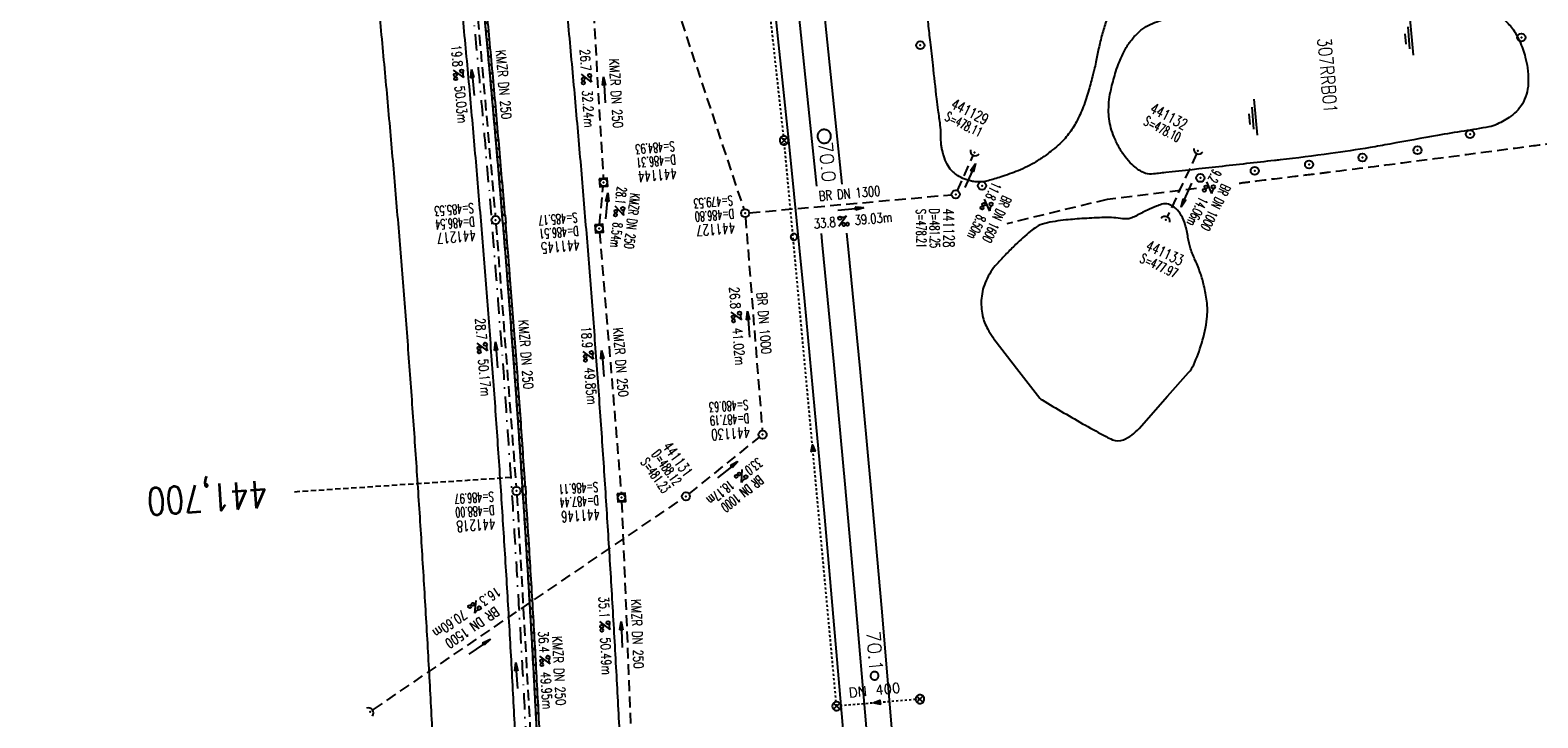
# Model space of a CAD drawing. Extents: x 459406 to 461721, y 413308 to 423218.
# Tile 177 of 256: x 461173 to 461451, y 419777 to 419904. Entities that reach past the tile are written whole.
import ezdxf
from ezdxf.enums import TextEntityAlignment as Align

# ---------------------------------------------------------------- set-up
doc = ezdxf.new("R2010")
doc.units = 0
doc.header["$LTSCALE"] = 2
doc.header["$MEASUREMENT"] = 0
for name, pattern in [('AUSGEZOGEN', [0]), ('GESTRICH-X2', [1.5, 1, -0.5]), ('GESTRICHELT', [0.75, 0.5, -0.25]), ('LT00', [0]), ('LT02', [0.4, 0.2, -0.2]), ('STRICHPT-X3', [3, 1.5, -0.75, 0, -0.75])]:
    doc.linetypes.add(name, pattern=pattern)
doc.layers.get('0').update_dxf_attribs({"linetype": 'AUSGEZOGEN'})
for name, color, linetype in [('ACHSE', 1, 'STRICHPT-X3'), ('FBR', 8, 'CONTINUOUS'), ('HEKTOM', 1, 'GESTRICHELT'), ('KANAL', 7, 'GESTRICH-X2'), ('LAGEPLAN', 15, 'AUSGEZOGEN'), ('NBS-TRASSE', 7, 'CONTINUOUS'), ('PFEIL', 7, 'CONTINUOUS'), ('RINNE', 200, 'CONTINUOUS'), ('RRB', 4, 'AUSGEZOGEN'), ('RRHB', 4, 'AUSGEZOGEN'), ('SCHACHTNR', 6, 'CONTINUOUS'), ('SCHSYMBOL', 7, 'AUSGEZOGEN'), ('TEXTO', 4, 'CONTINUOUS'), ('TEXTU', 4, 'CONTINUOUS'), ('WEG', 8, 'GESTRICH-X2')]:
    doc.layers.add(name, color=color, linetype=linetype)
doc.styles.add('ROMANS', font='romans.shx', dxfattribs={"width": 0.8})
doc.styles.get("Standard").update_dxf_attribs({"font": 'TXT.SHX'})

# ---------------------------------------------------------------- blocks, each defined once
blk = doc.blocks.new('GST')
at = {"color": 0}
blk.add_circle((0, 0), 0.75, dxfattribs=at)
blk.add_point((0, 0), dxfattribs=at)
blk = doc.blocks.new('10')
blk.add_blockref('GST', (0, 0))
blk = doc.blocks.new('PROM')
blk.add_line((1.57, 1.82), (0.02, 0.02))
for centre, radius in [((0.32, 1.51), 0.317), ((0.94, 0.29), 0.283), ((1.64, 0.29), 0.283)]:
    blk.add_circle(centre, radius)
blk.add_arc((0.99, 2.68), 1.03, 239.1414, 303.3549)
blk = doc.blocks.new('PFEIL2')
at = {"color": 0}
for p, q in [((0.88, 0), (-2.4, -0.01)), ((0.88, -0.27), (0.88, 0.28)), ((0.88, 0.28), (2.43, 0.01)), ((0.91, 0.27), (0.88, 0.26)), ((0.97, 0.26), (0.88, 0.25)), ((1.02, 0.25), (0.88, 0.23)), ((1.07, 0.24), (0.88, 0.21)), ((1.13, 0.23), (0.88, 0.19)), ((1.18, 0.22), (0.88, 0.17)), ((1.24, 0.21), (0.88, 0.15)), ((1.29, 0.21), (0.88, 0.14)), ((1.34, 0.2), (0.88, 0.12)), ((1.4, 0.19), (0.88, 0.1)), ((1.45, 0.18), (0.88, 0.08)), ((1.51, 0.17), (0.88, 0.06)), ((1.56, 0.16), (0.88, 0.04)), ((1.61, 0.15), (0.88, 0.02)), ((1.67, 0.14), (0.88, 0.01)), ((1.72, 0.13), (0.88, -0.01)), ((1.78, 0.12), (0.88, -0.03)), ((1.83, 0.11), (0.88, -0.05)), ((1.88, 0.1), (0.88, -0.07)), ((1.94, 0.09), (0.88, -0.09)), ((2.05, 0.08), (0.88, -0.12)), ((1.99, 0.08), (0.88, -0.11)), ((2.1, 0.07), (0.88, -0.14)), ((2.15, 0.06), (0.88, -0.16)), ((2.21, 0.05), (0.88, -0.18)), ((2.26, 0.04), (0.88, -0.2)), ((2.32, 0.03), (0.88, -0.22)), ((2.37, 0.02), (0.88, -0.23)), ((2.42, 0.01), (0.88, -0.25)), ((2.43, 0.01), (0.88, -0.27))]:
    blk.add_line(p, q, dxfattribs=at)
blk = doc.blocks.new('20')
blk.add_lwpolyline([(-0.75, -0.75), (0.75, -0.75), (0.75, 0.75), (-0.75, 0.75)], close=True)
blk.add_circle((0, 0), 0.676)
blk.add_point((0, 0))
blk = doc.blocks.new('40')
at = {"color": 0}
blk.add_arc((0.02, 0.31), 0.91, 192.5363, 347.4637, dxfattribs=at)
blk.add_point((0, 0), dxfattribs=at)
blk = doc.blocks.new('42')
at = {"color": 0}
blk.add_arc((-0.02, -0.31), 0.91, 12.5363, 167.4637, dxfattribs=at)
blk.add_point((0, 0), dxfattribs=at)
blk = doc.blocks.new('SYMB1626')
at = {"linetype": 'LT00'}
for p, q in [((-2.8, -2.8), (2.8, 2.8)), ((2.8, -2.8), (-2.8, 2.8))]:
    blk.add_line(p, q, dxfattribs=at)
blk.add_lwpolyline([(3.9, 0), (3.8, 1.1), (3.3, 2.1), (2.6, 3), (1.6, 3.6), (0.6, 3.9), (-0.6, 3.9), (-1.6, 3.6), (-2.6, 3), (-3.3, 2.1), (-3.8, 1.1), (-3.9, 0), (-3.8, -1.1), (-3.3, -2.1), (-2.6, -3), (-1.6, -3.6), (-0.6, -3.9), (0.6, -3.9), (1.6, -3.6), (2.6, -3), (3.3, -2.1), (3.8, -1.1), (3.9, 0)], dxfattribs=at)
blk = doc.blocks.new('SYMB1061')
at = {"linetype": 'LT00'}
blk.add_line((4.9, 0), (-4.9, 0), dxfattribs=at)
for points in [[(-4.9, 0), (0, 15.7), (4.9, 0)], [(-0.1, 15.6), (-4.8, 0), (-4.7, 0), (-0.1, 15.4), (0, 15.5), (-4.6, 0), (-4.4, 0), (0, 15.2), (-4.3, 0.2), (-4.2, 0.2), (0.1, 15), (4.8, 0), (-4.4, 0.1), (-4, 0.2), (0.1, 14.7), (4.5, 0.1), (-3.9, 0.3), (0.1, 14.3), (4.3, 0.3), (-3.6, 0.4), (0.1, 13.9), (4.1, 0.3), (-3.4, 0.5), (0, 13.4), (3.9, 0.5), (-3.2, 0.6), (0.1, 12.9), (3.7, 0.7), (-3, 0.8), (0.1, 12.3), (3.5, 0.8), (-2.7, 0.9), (0.1, 11.8), (3.2, 1), (-2.6, 1.1), (0.1, 11.3), (2.9, 1.2), (-2.2, 1.2), (0.1, 10.8), (2.7, 1.3), (-2, 1.3), (0, 10.2), (2.5, 1.5), (-1.7, 1.5), (-0.1, 9.5), (2.3, 1.6), (-1.5, 1.6), (0, 8.9), (2.1, 1.8), (-1.3, 1.8), (0, 8.3), (1.9, 2), (-1.1, 2), (0, 7.7), (1.6, 2.1), (-1, 2.1), (0, 6.8), (1.4, 2.4), (-0.7, 2.4), (-0.1, 6.3), (1.2, 2.6), (-0.5, 2.6), (0, 5.5), (0.9, 2.8), (-0.4, 2.8), (0, 5), (0.6, 2.9), (-0.2, 3), (0.1, 4.2), (0.5, 3.1), (0, 3.2), (0.1, 3.7), (0.3, 3.4)]]:
    blk.add_lwpolyline(points, dxfattribs=at)
blk = doc.blocks.new('SYMB0002')
at = {"linetype": 'LT00'}
blk.add_lwpolyline([(19.7, 0), (19.5, 2.5), (19.1, 4.9), (18.3, 7.2), (17.3, 9.5), (15.9, 11.6), (14.3, 13.5), (12.5, 15.2), (10.5, 16.6), (8.4, 17.8), (6.1, 18.7), (3.7, 19.3), (1.2, 19.6), (-1.2, 19.6), (-3.7, 19.3), (-6.1, 18.7), (-8.4, 17.8), (-10.5, 16.6), (-12.5, 15.2), (-14.3, 13.5), (-15.9, 11.6), (-17.3, 9.5), (-18.3, 7.2), (-19.1, 4.9), (-19.5, 2.5), (-19.7, 0), (-19.5, -2.5), (-19.1, -4.9), (-18.3, -7.2), (-17.3, -9.5), (-15.9, -11.6), (-14.3, -13.5), (-12.5, -15.2), (-10.5, -16.6), (-8.4, -17.8), (-6.1, -18.7), (-3.7, -19.3), (-1.2, -19.6), (1.2, -19.6), (3.7, -19.3), (6.1, -18.7), (8.4, -17.8), (10.5, -16.6), (12.5, -15.2), (14.3, -13.5), (15.9, -11.6), (17.3, -9.5), (18.3, -7.2), (19.1, -4.9), (19.5, -2.5), (19.7, 0)], dxfattribs=at)
blk = doc.blocks.new('A$C0E217BD6')
at = {"layer": 'RINNE'}
for p, q in [((461251.22, 419960.67), (461251.79, 419960.11)), ((461251.4, 419959.09), (461251.97, 419958.53)), ((461251.58, 419957.5), (461252.14, 419956.94)), ((461251.76, 419955.92), (461252.32, 419955.36)), ((461251.93, 419954.34), (461252.5, 419953.78)), ((461252.11, 419952.76), (461252.67, 419952.2)), ((461252.28, 419951.18), (461252.85, 419950.62)), ((461252.46, 419949.6), (461253.02, 419949.04)), ((461252.63, 419948.02), (461253.2, 419947.46)), ((461252.8, 419946.44), (461253.37, 419945.89)), ((461252.98, 419944.87), (461253.54, 419944.31)), ((461253.15, 419943.29), (461253.71, 419942.73)), ((461253.32, 419941.72), (461253.88, 419941.16)), ((461253.48, 419940.14), (461254.05, 419939.59)), ((461253.65, 419938.57), (461254.21, 419938.01)), ((461253.82, 419937), (461254.38, 419936.44)), ((461253.98, 419935.43), (461254.55, 419934.87)), ((461254.15, 419933.86), (461254.71, 419933.3)), ((461254.31, 419932.29), (461254.87, 419931.74)), ((461254.48, 419930.72), (461255.04, 419930.17)), ((461254.64, 419929.15), (461255.2, 419928.6)), ((461254.8, 419927.59), (461255.36, 419927.03)), ((461254.96, 419926.02), (461255.52, 419925.47)), ((461255.12, 419924.46), (461255.68, 419923.91)), ((461255.28, 419922.9), (461255.84, 419922.34)), ((461255.43, 419921.33), (461255.99, 419920.78)), ((461255.75, 419918.21), (461256.3, 419917.66)), ((461255.9, 419916.65), (461256.46, 419916.1)), ((461256.05, 419915.09), (461256.61, 419914.54)), ((461256.21, 419913.53), (461256.76, 419912.98)), ((461256.36, 419911.98), (461256.92, 419911.43)), ((461256.51, 419910.42), (461257.07, 419909.87)), ((461256.66, 419908.87), (461257.22, 419908.32)), ((461256.81, 419907.31), (461257.36, 419906.76)), ((461256.96, 419905.76), (461257.51, 419905.21)), ((461257.1, 419904.21), (461257.66, 419903.66)), ((461257.25, 419902.65), (461257.81, 419902.11)), ((461257.4, 419901.1), (461257.95, 419900.56)), ((461257.54, 419899.55), (461258.09, 419899.01)), ((461257.69, 419898), (461258.24, 419897.46)), ((461257.83, 419896.46), (461258.38, 419895.91)), ((461257.97, 419894.91), (461258.52, 419894.36)), ((461258.11, 419893.36), (461258.66, 419892.82)), ((461258.25, 419891.82), (461258.8, 419891.27)), ((461258.39, 419890.27), (461258.94, 419889.73)), ((461258.53, 419888.73), (461259.08, 419888.18)), ((461258.67, 419887.19), (461259.22, 419886.64)), ((461258.8, 419885.64), (461259.35, 419885.1)), ((461258.94, 419884.1), (461259.49, 419883.56)), ((461259.07, 419882.56), (461259.62, 419882.02)), ((461259.21, 419881.02), (461259.76, 419880.48)), ((461259.34, 419879.48), (461259.89, 419878.94)), ((461259.47, 419877.95), (461260.02, 419877.4)), ((461259.6, 419876.41), (461260.15, 419875.87)), ((461259.74, 419874.87), (461260.28, 419874.33)), ((461259.86, 419873.34), (461260.41, 419872.8)), ((461259.99, 419871.8), (461260.54, 419871.26)), ((461260.12, 419870.27), (461260.47, 419869.93)), ((461260.37, 419867.21), (461260.92, 419866.67)), ((461260.56, 419868.43), (461260.79, 419868.2)), ((461260.5, 419865.68), (461261.05, 419865.14)), ((461260.62, 419864.15), (461261.17, 419863.61)), ((461260.75, 419862.62), (461261.29, 419862.08)), ((461260.87, 419861.09), (461261.42, 419860.55)), ((461260.99, 419859.56), (461261.54, 419859.02)), ((461261.11, 419858.04), (461261.66, 419857.5)), ((461261.23, 419856.51), (461261.78, 419855.97)), ((461261.35, 419854.98), (461261.9, 419854.45)), ((461261.47, 419853.46), (461262.01, 419852.92)), ((461261.59, 419851.94), (461262.13, 419851.4)), ((461261.71, 419850.42), (461262.25, 419849.88)), ((461261.82, 419848.89), (461262.36, 419848.36)), ((461261.94, 419847.37), (461262.48, 419846.84)), ((461262.05, 419845.85), (461262.59, 419845.32)), ((461262.16, 419844.33), (461262.71, 419843.8)), ((461262.28, 419842.82), (461262.82, 419842.28)), ((461262.39, 419841.3), (461262.93, 419840.76)), ((461262.5, 419839.78), (461263.04, 419839.25)), ((461262.61, 419838.27), (461263.15, 419837.73)), ((461262.72, 419836.75), (461263.26, 419836.22)), ((461262.83, 419835.24), (461263.37, 419834.7)), ((461262.94, 419833.72), (461263.47, 419833.19)), ((461263.04, 419832.21), (461263.58, 419831.68)), ((461263.15, 419830.7), (461263.69, 419830.17)), ((461263.25, 419829.19), (461263.79, 419828.66)), ((461263.36, 419827.68), (461263.9, 419827.15)), ((461263.46, 419826.17), (461264, 419825.64)), ((461263.56, 419824.66), (461264.1, 419824.13)), ((461263.67, 419823.15), (461264.2, 419822.62)), ((461263.77, 419821.65), (461264.3, 419821.12))]:
    blk.add_line(p, q, dxfattribs=at)
blk = doc.blocks.new('WASSER2')
at = {"layer": 'TEXTU'}
for p, q in [((-3.34, 0.01), (3.36, 0.01)), ((-1.9, -0.54), (2.16, -0.54)), ((-0.7, -1.16), (1.24, -1.16))]:
    blk.add_line(p, q, dxfattribs=at)

msp = doc.modelspace()

# ---------------------------------------------------------------- linework, layer by layer
at = {"layer": 'ACHSE', "flags": 128}
msp.add_lwpolyline([(461161.88, 420437.76, -0.000001), (461165.78, 420419.42, -0.000002), (461167.09, 420413.31), (461177.49, 420364.41), (461187.91, 420315.5), (461193.11, 420291.05), (461198.32, 420266.6, 0.000013), (461200.55, 420256.1, -0.000008), (461202.78, 420245.61, -0.000126), (461202.84, 420245.34, -0.000011), (461203.52, 420242.15, -0.001203), (461205.52, 420232.59, -0.000771), (461208.59, 420217.67, -0.001324), (461210.77, 420206.86, -0.001044), (461213.46, 420193.14, -0.001041), (461215.82, 420180.84, -0.001046), (461218.13, 420168.58, -0.001043), (461220.38, 420156.31, -0.00104), (461222.59, 420143.98, -0.00104), (461224.74, 420131.65, -0.001043), (461226.84, 420119.35, -0.001046), (461228.88, 420107.04, -0.001042), (461230.89, 420094.68, -0.001044), (461232.83, 420082.32, -0.001045), (461234.73, 420069.98, -0.001048), (461236.57, 420057.6, -0.00105), (461238.36, 420045.24, -0.001042), (461240.1, 420032.88, -0.00104), (461241.79, 420020.48, -0.001038), (461243.43, 420008.07, -0.00104), (461245.01, 419995.69, -0.001048), (461246.55, 419983.28, -0.001048), (461248.03, 419970.87, -0.001045), (461249.46, 419958.47, -0.001042), (461250.84, 419946.03, -0.00104), (461252.16, 419933.58, -0.001043), (461253.44, 419921.16, -0.001047), (461254.66, 419908.73, -0.001046), (461255.83, 419896.28, -0.001044), (461256.95, 419883.83, -0.001044), (461258.01, 419871.37, -0.001042), (461259.03, 419858.92, -0.001041), (461259.99, 419846.45, -0.001045), (461260.9, 419833.96, -0.00105), (461261.76, 419821.51, -0.001044), (461262.56, 419809.09, -0.001035), (461263.31, 419796.56, -0.001039), (461264.02, 419784.01, -0.001052), (461264.67, 419771.6, -0.001051), (461265.26, 419759.2, -0.001036), (461265.81, 419746.63, -0.001035), (461266.31, 419734.06, -0.001048), (461266.74, 419721.64, -0.001053), (461267.13, 419709.21, -0.001043), (461267.47, 419696.65, -0.001038), (461267.78, 419683.02, -0.001246), (461267.99, 419671.66, -0.000845), (461268.2, 419656.35, -0.001335), (461268.29, 419646.66, -0.000076), (461268.34, 419639.67, -0.000344), (461268.35, 419638.12, -0.000008), (461268.39, 419629.89, 0.000017), (461268.44, 419621.66, 0.000001), (461268.5, 419609.16, -0.000009), (461268.57, 419596.66, -0.000011), (461268.64, 419584.16, 0.000013), (461268.7, 419571.66, 0.000007), (461268.77, 419559.16, -0.00001), (461268.84, 419546.66), (461269.1, 419496.66), (461269.37, 419446.66), (461269.63, 419396.66), (461269.9, 419346.67), (461270.16, 419296.67), (461270.43, 419246.67), (461270.69, 419196.67), (461270.96, 419146.67), (461271.22, 419096.67), (461271.49, 419046.67), (461271.75, 418996.67, -0.00001), (461271.82, 418984.17, 0.000007), (461271.88, 418971.67, 0.000013), (461271.95, 418959.17, -0.00001), (461272.02, 418946.67, -0.00001), (461272.08, 418934.17, 0.00001), (461272.15, 418921.67, 0.00001), (461272.21, 418909.17, -0.00001), (461272.28, 418896.67, -0.00001), (461272.35, 418884.17, 0.00001), (461272.41, 418871.67, 0.00001), (461272.48, 418859.17, -0.000008), (461272.55, 418846.67, -0.000012), (461272.61, 418834.17, 0.000001), (461272.68, 418821.67, 0.000028), (461272.72, 418813.34, -0.000014), (461272.77, 418805, -0.000517), (461272.77, 418803.54, -0.00011), (461272.79, 418796.67, -0.00198), (461272.78, 418786.97, -0.001256), (461272.67, 418771.67, -0.001874), (461272.51, 418760.32, -0.00156), (461272.22, 418746.68, -0.001561), (461271.89, 418734.16, -0.001568), (461271.47, 418721.69, -0.001564), (461270.98, 418709.23, -0.001556), (461270.41, 418696.71, -0.001558), (461269.76, 418684.2, -0.001564), (461269.03, 418671.75, -0.001572), (461268.22, 418659.29, -0.001568), (461267.34, 418646.81, -0.001561), (461266.38, 418634.35, -0.001559), (461265.34, 418621.89, -0.001562), (461264.22, 418609.41, -0.001569), (461263.02, 418597, -0.001568), (461261.75, 418584.58, -0.001563), (461260.4, 418572.14, -0.001556), (461258.97, 418559.71, -0.001558), (461257.46, 418547.31, -0.001565), (461255.88, 418534.9, -0.001566), (461254.22, 418522.52, -0.001565), (461252.48, 418510.16, -0.001561), (461250.66, 418497.77, -0.001562), (461248.77, 418485.4, -0.001565), (461246.8, 418473.07, -0.001567), (461244.75, 418460.75, -0.001565), (461242.63, 418448.42, -0.001562), (461240.43, 418436.12, -0.001561), (461238.15, 418423.83, -0.001563), (461235.79, 418411.54, -0.001567), (461233.36, 418399.29, -0.001565), (461230.85, 418387.07, -0.00156), (461228.26, 418374.82, -0.001559), (461225.6, 418362.59, -0.001563), (461222.86, 418350.41, -0.001567), (461220.05, 418338.24, -0.001564), (461217.16, 418326.07, -0.001562), (461214.19, 418313.92, -0.001563), (461211.15, 418301.8, -0.001563), (461207.62, 418288.1, -0.002038), (461204.84, 418277.61, -0.001089), (461200.88, 418263.05, -0.001658), (461198.22, 418253.5, -0.000013), (461197.53, 418251.04, -0.000228), (461197.49, 418250.9, -0.000007), (461194.46, 418240.17, 0.000006), (461191.43, 418229.44), (461184.63, 418205.39), (461177.83, 418181.33, 0.000005), (461174.44, 418169.3, -0.000005), (461171.04, 418157.27, -0.000019), (461167.64, 418145.24, 0.000019), (461164.24, 418133.21), (461157.44, 418109.15), (461150.65, 418085.09, 0.000005), (461147.25, 418073.06, -0.000001), (461143.85, 418061.03, -0.000002), (461140.45, 418049.01, -0.000002), (461137.05, 418036.98, -0.000015), (461133.65, 418024.95, 0.000019), (461130.25, 418012.92), (461123.46, 417988.86), (461116.66, 417964.8, 0.000001), (461115.31, 417960.01, 0.000001), (461112.35, 417949.55, 0.000375), (461111.88, 417947.88, 0.000088), (461109.88, 417940.74, 0.001331), (461107.28, 417931.38, 0.000846), (461103.25, 417916.63, 0.001238), (461100.29, 417905.61, 0.001041), (461096.83, 417892.47, 0.001036), (461093.69, 417880.37, 0.001036), (461090.61, 417868.26, 0.001038), (461087.57, 417856.12, 0.00104), (461084.59, 417844, 0.001041), (461081.65, 417831.86, 0.001037), (461078.77, 417819.68, 0.001037), (461075.93, 417807.51, 0.001036), (461073.15, 417795.32, 0.001043), (461070.41, 417783.09, 0.001049), (461067.73, 417770.91, 0.00104), (461065.11, 417758.74, 0.001034), (461062.53, 417746.46, 0.00103), (461059.99, 417734.18, 0.001036), (461057.52, 417721.97, 0.001044), (461055.1, 417709.74, 0.001039), (461052.71, 417697.44, 0.00104), (461050.38, 417685.14, 0.001043), (461048.11, 417672.86, 0.001039), (461045.89, 417660.59, 0.001034), (461043.72, 417648.25, 0.001037), (461041.59, 417635.89, 0.001045), (461039.53, 417623.61, 0.001043), (461037.52, 417611.32, 0.001035), (461035.54, 417598.93, 0.001032), (461033.62, 417586.54, 0.001037), (461031.76, 417574.21, 0.001044), (461029.95, 417561.86, 0.001041), (461028.19, 417549.47, 0.001039), (461026.47, 417537.08, 0.00104), (461024.82, 417524.7, 0.001038), (461023.21, 417512.31, 0.001036), (461021.65, 417499.9, 0.001039), (461020.15, 417487.47, 0.001043), (461018.7, 417475.08, 0.001041), (461017.3, 417462.68, 0.001038), (461015.95, 417450.23, 0.001035), (461014.65, 417437.76, 0.00104), (461013.4, 417425.36, 0.001038), (461012.21, 417412.95, 0.001032), (461011.07, 417400.47, 0.001036), (461009.97, 417388, 0.001039), (461008.93, 417375.56, 0.001048), (461007.95, 417363.09, 0.001048), (461007.01, 417350.63, 0.001037), (461005.98, 417336.12, 0.001443), (461005.3, 417325.69, 0.000621), (461004.39, 417310.95, 0.000896), (461003.79, 417300.74, 0.000001), (461003.78, 417300.53, 0.000151), (461003.78, 417300.53, 0.000033), (461003.08, 417288.15, -0.000002), (461002.39, 417275.78), (461000.98, 417250.82), (460999.58, 417225.86), (460996.77, 417175.93), (460993.97, 417126.01, 0), (460992.56, 417101.05, 0), (460991.16, 417076.09), (460988.35, 417026.17, 0.000005), (460987.42, 417009.53, 0.000002), (460985.55, 416976.25)], format="xyb", dxfattribs=at)
at = {"layer": 'FBR'}
for points in [[(461251.15, 419961.28, -0.000217), (461251.44, 419958.7, -0.001042), (461252.82, 419946.24, -0.00104), (461254.15, 419933.79, -0.001043), (461255.43, 419921.36, -0.001047), (461256.65, 419908.92, -0.001046), (461257.82, 419896.46, -0.001044), (461258.94, 419884, -0.001044), (461260.01, 419871.54, -0.001042), (461261.02, 419859.08, -0.001041), (461261.98, 419846.6, -0.001045), (461262.9, 419834.1, -0.00105), (461263.75, 419821.65, -0.001044), (461264.55, 419809.22, -0.001035), (461265.31, 419796.68, -0.001039), (461266.02, 419784.11, -0.001052), (461266.66, 419771.7, -0.001051)], [(461232.56, 419954.38, -0.00086), (461233.69, 419944.16, -0.00104), (461235.01, 419931.78, -0.001043), (461236.27, 419919.44, -0.001047), (461237.49, 419907.08, -0.001046), (461238.65, 419894.7, -0.001044), (461239.76, 419882.32, -0.001044), (461240.82, 419869.94, -0.001042), (461241.83, 419857.56, -0.001041), (461242.79, 419845.16, -0.001045), (461243.69, 419832.74, -0.00105), (461244.54, 419820.37, -0.001044), (461245.34, 419808.02, -0.001035), (461246.09, 419795.56, -0.001039), (461246.8, 419783.07, -0.001052), (461247.44, 419770.74, -0.001051)], [(461271.83, 419910.38, -0.001046), (461273.01, 419897.86, -0.001044), (461274.13, 419885.33, -0.001044), (461275.2, 419872.81, -0.001042), (461276.22, 419860.28, -0.001041), (461277.19, 419847.74, -0.001045), (461278.11, 419835.18, -0.00105), (461278.97, 419822.66, -0.001044), (461279.77, 419810.17, -0.001035), (461280.54, 419797.57, -0.001039), (461281.25, 419784.94, -0.001052), (461281.9, 419772.46, -0.001051)], [(461252.67, 419908.54, -0.001046), (461253.84, 419896.09, -0.001044), (461254.95, 419883.65, -0.001044), (461256.02, 419871.21, -0.001042), (461257.03, 419858.76, -0.001041), (461257.99, 419846.3, -0.001045), (461258.91, 419833.81, -0.00105), (461259.76, 419821.38, -0.001044), (461260.56, 419808.97, -0.001035), (461261.32, 419796.45, -0.001039), (461262.02, 419783.9, -0.001052), (461262.67, 419771.5, -0.001051)]]:
    msp.add_lwpolyline(points, format="xyb", dxfattribs=at)
at = {"layer": 'HEKTOM'}
msp.add_line((461261.75, 419821.5), (461221.84, 419818.84), dxfattribs=at)
at = {"layer": 'KANAL'}
for p, q in [((461277.19, 419954.19), (461304.78, 419871.03)), ((461254.62, 419918.16), (461258.91, 419869.81)), ((461277.03, 419907.41), (461278.84, 419876.72)), ((461344.22, 419874.47), (461347.06, 419880.84)), ((461388.38, 419881.29), (461382.93, 419869.63)), ((461278.16, 419868.22), (461278.81, 419875.22)), ((461305.78, 419870.37), (461343.16, 419873.72)), ((461305.09, 419869.56), (461308.19, 419830.19)), ((461259.03, 419868.31), (461262.75, 419819.78)), ((461278.16, 419866.72), (461282.16, 419818.53)), ((461294.69, 419818.5), (461307.66, 419828.97)), ((461236.41, 419778.69), (461293.47, 419817.62)), ((461262.88, 419818.28), (461265.62, 419769.91)), ((461282.22, 419817.06), (461284.22, 419768.09))]:
    msp.add_line(p, q, dxfattribs=at)
at = {"layer": 'LAGEPLAN', "linetype": 'LT02'}
msp.add_line((461337.29, 419780.61), (461321.91, 419779.31), dxfattribs=at)
at = {"layer": 'LAGEPLAN', "linetype": 'LT02', "elevation": 0}
msp.add_lwpolyline([(461321.91, 419779.31), (461312.22, 419883.74), (461309.25, 419910.73)], dxfattribs=at)
at = {"layer": 'LAGEPLAN', "elevation": 0}
msp.add_lwpolyline([(461310.21, 419910.86), (461310.97, 419903.69), (461312, 419893.75), (461313.02, 419883.82), (461314.02, 419873.88), (461315, 419863.94), (461315.97, 419853.99), (461316.92, 419844.05), (461317.85, 419834.1), (461318.77, 419824.16), (461319.67, 419814.21), (461320.56, 419804.26), (461321.43, 419794.31), (461322.29, 419784.36), (461323.12, 419774.4)], dxfattribs=at)
at = {"layer": 'NBS-TRASSE', "elevation": 0}
for points in [[(461314.47, 419911.45), (461314.78, 419908.54), (461317.06, 419886.48), (461318.18, 419875.31)], [(461319.12, 419912.1), (461319.58, 419907.83), (461321.86, 419885.76), (461322.87, 419875.67)], [(461319.06, 419866.55), (461319.27, 419864.42), (461321.4, 419842.34), (461323.44, 419820.26), (461325.41, 419798.17), (461327.29, 419776.07), (461328.1, 419766.26), (461334.57, 419685.5), (461338.68, 419621.49)], [(461323.77, 419866.63), (461324.06, 419863.69), (461326.19, 419841.61), (461328.23, 419819.51), (461330.19, 419797.42), (461332.07, 419775.31), (461332.81, 419766.26), (461339.26, 419685.82), (461343.6, 419622.16)]]:
    msp.add_lwpolyline(points, dxfattribs=at)
at = {"layer": 'RINNE'}
for p, q in [((461263.87, 419820.14), (461264.14, 419819.87)), ((461264.06, 419817.13), (461264.6, 419816.6)), ((461264.24, 419818.37), (461264.5, 419818.11)), ((461264.16, 419815.63), (461264.7, 419815.1)), ((461264.26, 419814.13), (461264.79, 419813.6)), ((461264.36, 419812.62), (461264.89, 419812.1)), ((461264.45, 419811.12), (461264.98, 419810.59)), ((461264.54, 419809.62), (461265.08, 419809.09)), ((461264.64, 419808.12), (461265.17, 419807.6)), ((461264.73, 419806.63), (461265.26, 419806.1)), ((461264.82, 419805.13), (461265.36, 419804.6)), ((461264.91, 419803.63), (461265.45, 419803.1)), ((461265, 419802.13), (461265.54, 419801.61)), ((461265.09, 419800.64), (461265.63, 419800.11)), ((461265.18, 419799.14), (461265.72, 419798.62)), ((461265.27, 419797.65), (461265.8, 419797.12)), ((461265.36, 419796.16), (461265.89, 419795.63)), ((461265.45, 419794.66), (461265.98, 419794.14)), ((461265.53, 419793.17), (461266.06, 419792.65)), ((461265.62, 419791.68), (461266.15, 419791.16)), ((461265.7, 419790.19), (461266.23, 419789.67)), ((461265.78, 419788.7), (461266.31, 419788.18)), ((461265.87, 419787.21), (461266.4, 419786.69)), ((461265.95, 419785.73), (461266.48, 419785.2)), ((461266.03, 419784.24), (461266.56, 419783.72)), ((461266.11, 419782.75), (461266.64, 419782.23)), ((461266.19, 419781.27), (461266.72, 419780.74)), ((461266.27, 419779.78), (461266.8, 419779.26)), ((461266.35, 419778.3), (461266.87, 419777.78))]:
    msp.add_line(p, q, dxfattribs=at)
for points in [[(461255.74, 419918.25, -0.000815), (461256.69, 419908.58, -0.001046), (461257.86, 419896.14, -0.001044), (461258.97, 419883.7, -0.001044), (461260.04, 419871.25, -0.000113), (461260.15, 419869.9, -0.001041)], [(461256.24, 419918.3, -0.000815), (461257.19, 419908.63, -0.001046), (461258.36, 419896.18, -0.001044), (461259.47, 419883.74, -0.001044), (461260.54, 419871.29, -0.000113), (461260.65, 419869.94, -0.001041)], [(461260.28, 419868.4, -0.000804), (461261.05, 419858.8, -0.001041), (461262.01, 419846.34, -0.001045), (461262.93, 419833.86, -0.00105), (461263.78, 419821.42, -0.001044), (461264.58, 419809.01, -0.001035), (461265.34, 419796.49, -0.001039), (461266.05, 419783.94, -0.001052), (461266.69, 419771.54, -0.001051)], [(461260.77, 419868.44, -0.000804), (461261.55, 419858.84, -0.001041), (461262.51, 419846.38, -0.001045), (461263.43, 419833.89, -0.00105), (461264.28, 419821.46, -0.000132), (461264.38, 419819.89, -0.001035)], [(461264.48, 419818.39, -0.000785), (461265.08, 419809.04, -0.001035), (461265.84, 419796.52, -0.001039), (461266.54, 419783.97, -0.001052), (461267.19, 419771.57, -0.000134), (461267.27, 419769.99, -0.001036)]]:
    msp.add_lwpolyline(points, format="xyb", dxfattribs=at)
at = {"layer": 'RRHB', "flags": 128}
for points in [[(461426.65, 419957.05, -0.047263), (461429.48, 419956.66, -0.045913), (461432.27, 419955.72, -0.046112), (461434.81, 419954.3, -0.061913), (461436.43, 419952.87, -0.040462), (461437.65, 419951.24, -0.050113), (461438.38, 419949.76, -0.032907), (461439.25, 419946.89, -0.03337), (461439.73, 419943.96, -0.007109), (461440.07, 419939.82, -0.008194), (461440.25, 419936.22, -0.005187), (461440.31, 419933.88, -0.007967), (461440.3, 419932.36, -0.043737), (461440.12, 419930.66, -0.022584), (461439.34, 419927.45, -0.034198), (461438.44, 419925.01, -0.045469), (461437.49, 419923.3, -0.041671), (461436.24, 419921.78, -0.029653), (461434.21, 419919.91, -0.020504), (461432.53, 419918.65, -0.057161), (461431.87, 419918.3, -0.043582), (461430.15, 419917.79, -0.016073), (461425.36, 419916.99, -0.000861), (461420.75, 419916.37, 0.001753), (461418.49, 419916.06, 0.001816), (461413.42, 419915.34, -0.005081), (461411.6, 419915.09, -0.0037), (461409.03, 419914.79, 0.001044), (461399.93, 419913.76, 0.000525), (461393.63, 419913.03, 0.003053), (461392.55, 419912.89, 0.020927), (461391.67, 419912.74, 0.002165), (461383.32, 419910.9, 0.001907), (461380.45, 419910.24, 0.001506), (461376.82, 419909.38, 0.028396), (461374.71, 419908.75, 0.043267), (461373.39, 419908.14, 0.106046), (461372.46, 419907.3, 0.076311), (461371.67, 419905.76, 0.014089), (461370.93, 419903.32, 0.013113), (461370.28, 419900.66, 0.004213), (461369.76, 419898.17, -0.007564), (461369.47, 419896.78, -0.008699), (461369.24, 419895.88, -0.002761), (461368.47, 419893.07, -0.0243), (461367.44, 419889.95, -0.026232), (461366.19, 419887.18, -0.047188), (461364.75, 419884.93, -0.044915), (461362.84, 419882.89, -0.011712), (461361.43, 419881.69, -0.017165), (461360.42, 419880.92, -0.016071), (461358.7, 419879.8, -0.018625), (461357.16, 419878.93, -0.024481), (461355.4, 419878.14, -0.014136), (461352.27, 419877, -0.017577), (461349.87, 419876.3, -0.036634), (461348.69, 419876.09, -0.040342), (461348.01, 419876.08, -0.027171), (461347.02, 419876.19, -0.051302), (461345.57, 419876.59, -0.051113), (461344.22, 419877.28, -0.029349), (461343.61, 419877.73, -0.033544), (461343.13, 419878.19, -0.062929), (461342.31, 419879.35, -0.053607), (461341.68, 419880.9, -0.015324), (461341.36, 419882.17, -0.026824), (461341.24, 419882.91, -0.02931), (461341.15, 419884.82, 0.032292), (461341.05, 419886.56, 0.006891), (461340.68, 419889.32, -0.00913), (461340.4, 419891.4, -0.000124), (461339.71, 419897.62, -0.00018), (461339.23, 419901.91, -0.000039), (461338.86, 419905.24, -0.000044), (461338.53, 419908.24, -0.00286), (461338.26, 419910.84, 0.001477), (461337.75, 419915.88, 0.012305), (461337.46, 419918.11, -0.008292), (461337, 419921.41, -0.035641), (461336.87, 419924.18, -0.02573), (461337.15, 419928.02, -0.04573), (461337.67, 419930.4, -0.047483), (461338.59, 419932.56, -0.050328), (461339.82, 419934.36, -0.052084), (461341.34, 419935.83, -0.032957), (461343.59, 419937.37, -0.037215), (461345.76, 419938.43, -0.013499), (461347.68, 419939.15, -0.017291), (461349.22, 419939.62, -0.025584), (461352.65, 419940.34, -0.039969), (461354.89, 419940.52, -0.007632), (461357.32, 419940.48, -0.003057), (461363.37, 419940.24, -0.006448), (461371.02, 419939.8, 0.010259), (461375.83, 419939.56, 0.019914), (461379.28, 419939.6, 0.0113), (461385.34, 419940.04, 0.011678), (461388.32, 419940.4, 0.009857), (461391.82, 419940.97, 0.029603), (461396.4, 419942.09, 0.050723), (461398.93, 419943.17, 0.010442), (461401.56, 419944.69, 0.008777), (461404.61, 419946.61, 0.000363), (461407.69, 419948.63, 0.000581), (461409.61, 419949.89, 0.003629), (461411.53, 419951.18, -0.002364), (461414.48, 419953.16, -0.034343), (461417.41, 419954.84, -0.02881), (461421.12, 419956.38, -0.053929), (461423.48, 419956.93, -0.041147)], [(461373.91, 419897.7, -0.008549), (461374.39, 419898.85, -0.009159), (461374.87, 419899.91, -0.045043), (461376, 419901.83, -0.045268), (461377.45, 419903.5, -0.037545), (461378.79, 419904.6, -0.056204), (461379.8, 419905.16, -0.013695), (461381.45, 419905.79, -0.010123), (461383.72, 419906.53, -0.003675), (461386.39, 419907.32, -0.008589), (461387.54, 419907.63, -0.017618), (461390.88, 419908.35, -0.01127), (461396.15, 419909.16, -0.002933), (461400.65, 419909.73, 0.002482), (461405.97, 419910.39, 0.005547), (461410.17, 419910.99, -0.008953), (461412.77, 419911.34, -0.029136), (461414.98, 419911.46, -0.007385), (461423.69, 419911.33, -0.003401), (461427.92, 419911.17, -0.003698), (461431.8, 419910.97, -0.017711), (461434.44, 419910.72, -0.01557), (461437.42, 419910.24, -0.059576), (461439.47, 419909.58, -0.033391), (461442.83, 419907.76, -0.045144), (461445.43, 419905.76, -0.059885), (461447.04, 419903.88, -0.046999), (461448.02, 419902.05, -0.031556), (461449.04, 419899.14, -0.037005), (461449.45, 419897.13, -0.030918), (461449.6, 419894.68, -0.116876), (461448.72, 419890.89, -0.126977), (461446.36, 419888.19, -0.037817), (461443.86, 419886.74, -0.068815), (461442.34, 419886.24, -0.004947), (461437.75, 419885.47, 0.004639), (461432.86, 419884.66, 0.001424), (461424.06, 419883.08, -0.003421), (461420.39, 419882.43, -0.00754), (461413.08, 419881.31, -0.00595), (461403.77, 419880.15, -0.000325), (461402.73, 419880.03, -0.000033), (461392.46, 419878.88, -0.000769), (461382.66, 419877.8, -0.002896), (461380.06, 419877.53, -0.138834), (461378.56, 419877.8, -0.080692), (461376.46, 419879.29, -0.036602), (461375.2, 419880.72, -0.034126), (461374.08, 419882.43, -0.029167), (461373.16, 419884.32, -0.032796), (461372.56, 419886.08, -0.066162), (461372.13, 419889.39, -0.058673), (461372.57, 419893.13, -0.01244), (461373.35, 419896.07, -0.022043)], [(461376.2, 419869.38, -0.11354), (461374.76, 419869.28, 0.047434), (461371.35, 419869.51, 0.007912), (461367.62, 419869.33, 0.008634), (461364.21, 419869.06, 0.035253), (461360.34, 419868.41, 0.080395), (461358.75, 419867.74, 0.037415), (461357.7, 419866.97, 0.013252), (461354.96, 419864.5, 0.009992), (461353.3, 419862.85, 0.008826), (461351.49, 419860.91, 0.078336), (461349.5, 419857.86, 0.084576), (461348.65, 419854.6, 0.07188), (461348.84, 419851.44, 0.083413), (461349.82, 419848.9, 0.0052), (461350.73, 419847.41, 0.026064), (461350.92, 419847.13), (461355.58, 419841.13), (461359.42, 419836.19, 0.093444), (461359.83, 419835.83, 0.005338), (461367.84, 419831.17, 0.006608), (461371.65, 419829.08, 0.021467), (461372.86, 419828.5, 0.203789), (461374.86, 419828.49, 0.111592), (461377.74, 419830.56), (461383.02, 419836.51), (461386.9, 419840.88, 0.076705), (461387.83, 419842.32, 0.030587), (461389.32, 419846.31, 0.044823), (461390.27, 419850.82, 0.06309), (461390.25, 419854.09, 0.022129), (461389.73, 419856.95, 0.027407), (461389.09, 419859.2, 0.025323), (461388.13, 419861.59, -0.027441), (461387.26, 419863.79, -0.046623), (461386.78, 419865.82, 0.03959), (461386.26, 419868.22, 0.058696), (461385.52, 419869.9, 0.068423), (461384.54, 419871.15, 0.116899), (461383.17, 419871.96, 0.158869), (461381.98, 419871.95, 0.014345), (461380.98, 419871.58, 0.00823), (461379.28, 419870.85, 0.023142), (461377.14, 419869.78, -0.054514)]]:
    msp.add_lwpolyline(points, format="xyb", close=True, dxfattribs=at)
at = {"layer": 'SCHSYMBOL'}
for points in [[(461260.28, 419868.4), (461260.15, 419869.9), (461260.73, 419869.95), (461260.86, 419868.45)], [(461263.98, 419818.35), (461263.89, 419819.85), (461264.47, 419819.89), (461264.57, 419818.39)]]:
    msp.add_lwpolyline(points, close=True, dxfattribs=at)
at = {"layer": 'WEG', "flags": 128}
msp.add_lwpolyline([(461396.22, 419875.86, -0.000339), (461399.04, 419876.22, -0.001455), (461406.48, 419877.13, -0.00005), (461411.01, 419877.68, 0.001147), (461411.21, 419877.7, 0.000211), (461411.63, 419877.75, 0.000082), (461412.71, 419877.89, 0.000797), (461424, 419879.32, 0.000474), (461442.96, 419881.78, 0.00016), (461443.83, 419881.9, 0.000021), (461450.55, 419882.78, 0.004633), (461456.29, 419883.59, -0.013888), (461458.21, 419883.82, -0.024829), (461458.53, 419883.84, -0.001282), (461464.78, 419883.78, -0.002023), (461480.74, 419883.55, -0.002865), (461492, 419883.27, -0.018589), (461513.27, 419881.83, 0.014292), (461540.92, 419879.72, 0.000519), (461548.37, 419879.38, 0.005707), (461549.04, 419879.35, 0.001585), (461557.23, 419879.19, -0.00087), (461572.15, 419878.93, -0.000116), (461590.44, 419878.56, -0.002566), (461591.27, 419878.54, -0.000505), (461591.52, 419878.53, -0.00005), (461594.02, 419878.45, -0.000529), (461623, 419877.47, -0.000765), (461643.05, 419876.74, -0.001048), (461643.18, 419876.74, -0.000009), (461657.84, 419876.12, -0.002624), (461670.39, 419875.52, -0.001783), (461688.84, 419874.49)], format="xyb", dxfattribs=at)
for points in [[(461371.85, 419872.84), (461360.94, 419870.21), (461353.34, 419868.35)], [(461388.36, 419874.86), (461371.85, 419872.84)]]:
    msp.add_lwpolyline(points, dxfattribs=at)

# ---------------------------------------------------------------- block references
for name, p in [('A$C0E217BD6', (0, 0)), ('10', (461448.32, 419902.73)), ('10', (461337.36, 419901.31)), ('10', (461438.85, 419884.89)), ('10', (461418.98, 419880.58)), ('10', (461429.15, 419881.93)), ('10', (461399.1, 419878.13)), ('10', (461409.13, 419879.31)), ('10', (461348.76, 419875.38)), ('10', (461389.06, 419876.82))]:
    msp.add_blockref(name, p)
for p, rotation in [((461388.62, 419881.84), 337.6946288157), ((461382.69, 419869.08), 156.934104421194)]:
    msp.add_blockref('40', p, dxfattribs=dict(rotation=rotation))
at = {"layer": 'LAGEPLAN', "zscale": 0.2539999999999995}
for name, p, xscale, yscale, rotation in [('SYMB1626', (461312.22, 419883.74), 0.2031999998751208, 0.2031999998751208, 359.9990802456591), ('SYMB0002', (461314.03, 419865.93), 0.0304799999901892, 0.0304799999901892, 274.9500102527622), ('SYMB1061', (461317.58, 419826.36), 0.0761999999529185, 0.0761999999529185, 5.369680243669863), ('SYMB1061', (461329.95, 419780.07), 0.0761999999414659, 0.0761999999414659, 96.3419102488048), ('SYMB1626', (461337.29, 419780.61), 0.2031999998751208, 0.2031999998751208, 359.9990802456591), ('SYMB1626', (461321.91, 419779.31), 0.2031999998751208, 0.2031999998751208, 359.9990802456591)]:
    msp.add_blockref(name, p, dxfattribs=dict(at, xscale=xscale, yscale=yscale, rotation=rotation))
at = {"layer": 'NBS-TRASSE', "zscale": 0.2539999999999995}
for p, xscale, yscale, rotation in [((461319.63, 419884.49), 0.0634999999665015, 0.0634999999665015, 274.9500102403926), ((461328.91, 419784.92), 0.0380999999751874, 0.0380999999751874, 274.9500102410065)]:
    msp.add_blockref('SYMB0002', p, dxfattribs=dict(at, xscale=xscale, yscale=yscale, rotation=rotation))
at = {"layer": 'PFEIL'}
for p, rotation in [((461254.76, 419894.44), 95.07969999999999), ((461279.03, 419893.08), 93.4017), ((461346.55, 419877.25), 65.8104), ((461386.49, 419873.66), 245.8103999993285), ((461279.49, 419871.64), 84.5705), ((461324.55, 419871.06), 5.097900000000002), ((461305.64, 419849.79), 94.50829999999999), ((461259.13, 419844.13), 94.398), ((461278.75, 419842.56), 94.73249999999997), ((461301.8, 419822.96), 38.80460000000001), ((461282.23, 419792.53), 92.3246), ((461256, 419790.28), 34.3093), ((461262.83, 419784.97), 93.27879999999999)]:
    msp.add_blockref('PFEIL2', p, dxfattribs=dict(at, rotation=rotation))
at = {"layer": 'RRB', "rotation": 274.9999999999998}
for p in [(461428.04, 419902.85), (461399.24, 419888.04)]:
    msp.add_blockref('WASSER2', p, dxfattribs=at)
at = {"layer": 'SCHSYMBOL'}
for name, p, rotation in [('40', (461347.38, 419881.54), 336.4839123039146), ('20', (461278.9, 419875.98), 274.8271), ('10', (461343.9, 419873.79), 274.6846), ('GST', (461258.97, 419869.05), 94.72709999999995), ('10', (461305.03, 419870.32), 274.6794), ('20', (461278.09, 419867.48), 274.6673), ('10', (461308.25, 419829.43), 273.9065000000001), ('GST', (461262.82, 419819.03), 93.7673), ('20', (461282.2, 419817.8), 273.7197), ('10', (461294.09, 419818.04), 273.7097), ('42', (461235.78, 419778.25), 306.6809986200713)]:
    msp.add_blockref(name, p, dxfattribs=dict(at, rotation=rotation))
at = {"layer": 'TEXTU'}
for p, rotation in [((461251.16, 419896.73), 275.0797000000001), ((461274.78, 419895.97), 273.4017), ((461390.25, 419876.13), 243.8648495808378), ((461349.2, 419872.9), 244.92271148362), ((461280.99, 419871.64), 263.4018165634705), ((461322.33, 419867.85), 5.097900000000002), ((461302.45, 419852.05), 274.5083), ((461255.53, 419846.32), 274.398), ((461275.12, 419844.77), 274.7325), ((461304.47, 419823), 218.3464856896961), ((461255.37, 419798.86), 214.3092999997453), ((461278.21, 419794.97), 272.3246), ((461267.1, 419788.57), 273.2788)]:
    msp.add_blockref('PROM', p, dxfattribs=dict(at, rotation=rotation))

# ---------------------------------------------------------------- texts
at = {"layer": 'HEKTOM', "style": 'ROMANS', "width": 0.8}
msp.add_text('441,700', height=5, rotation=183.816, dxfattribs=at).set_placement((461216.69, 419821))
at = {"layer": 'LAGEPLAN', "oblique": 360}
msp.add_text('DN 400', height=1.8, rotation=5.625, dxfattribs=at).set_placement((461324.25, 419780.9))
at = {"layer": 'NBS-TRASSE', "width": 1}
for s, rotation, oblique, p in [('70.0', 275.7893, 0, (461318.55, 419883.38)), ('70.1', 274.8591, 360, (461327.4, 419793.1))]:
    msp.add_text(s, height=2.5, rotation=rotation, dxfattribs=dict(at, oblique=oblique)).set_placement(p)
at = {"layer": 'RRB', "style": 'ROMANS', "width": 0.8}
msp.add_text('307RRB01', height=2.5, rotation=275, dxfattribs=at).set_placement((461410.68, 419902.57))
at = {"layer": 'SCHACHTNR', "style": 'ROMANS'}
for s, height, rotation, width, p in [('S=478.11', 1.8, 333.5921, 0.6, (461341.74, 419887.51)), ('441129', 2, 333.5921, 0.7, (461342.85, 419889.76)), ('441132', 2, 332.285, 0.7, (461379.6, 419888.95)), ('S=478.10', 1.8, 332.285, 0.6, (461378.44, 419886.72)), ('S=484.93', 1.8, 184.8271, 0.6, (461291.93, 419883.59)), ('D=486.31', 1.8, 184.8271, 0.6, (461292.15, 419881.12)), ('441144', 2, 184.8271, 0.7, (461292.34, 419878.62)), ('S=479.53', 1.8, 184.6794, 0.6, (461302.69, 419873.58)), ('S=485.53', 1.8, 184.7271, 0.6, (461254.83, 419872.18)), ('D=486.54', 1.8, 184.7271, 0.6, (461255.02, 419869.68)), ('S=485.17', 1.8, 184.6673, 0.6, (461274.01, 419870.43)), ('D=486.80', 1.8, 184.6794, 0.6, (461302.91, 419871.11)), ('S=478.21', 1.8, 270.8956, 0.6, (461336.57, 419871.06)), ('D=481.25', 1.8, 270.8956, 0.6, (461339.05, 419871.12)), ('441128', 2, 270.8956, 0.7, (461341.56, 419871.14)), ('441217', 2, 184.7271, 0.7, (461255.24, 419867.21)), ('D=486.51', 1.8, 184.6673, 0.6, (461274.23, 419867.96)), ('441127', 2, 184.6794, 0.7, (461303.1, 419868.61)), ('441145', 2, 184.6673, 0.7, (461274.45, 419865.46)), ('441133', 2, 335.1808, 0.7, (461378.81, 419863.59)), ('S=477.97', 1.8, 335.1808, 0.6, (461377.76, 419861.31)), ('S=480.63', 1.8, 183.9065, 0.6, (461305.54, 419835.86)), ('D=487.19', 1.8, 183.9065, 0.6, (461305.72, 419833.36)), ('441130', 2, 183.9065, 0.7, (461305.88, 419830.86)), ('441131', 2, 305.7921, 0.7, (461289.69, 419827.2)), ('S=481.23', 1.8, 305.7921, 0.6, (461285.65, 419824.3)), ('D=488.12', 1.8, 305.7921, 0.6, (461287.68, 419825.76)), ('S=486.11', 1.8, 183.7197, 0.6, (461277.82, 419820.69)), ('S=486.97', 1.8, 183.7673, 0.6, (461258.56, 419818.91)), ('D=487.44', 1.8, 183.7197, 0.6, (461277.98, 419818.22)), ('D=488.00', 1.8, 183.7673, 0.6, (461258.71, 419816.41)), ('441218', 2, 183.7673, 0.7, (461258.87, 419813.94)), ('441146', 2, 183.7197, 0.7, (461278.17, 419815.72))]:
    msp.add_text(s, height=height, rotation=rotation, dxfattribs=dict(at, width=width)).set_placement(p)
at = {"layer": 'TEXTO', "style": 'ROMANS'}
for s, rotation, width, p in [('KMZR DN 250', 275.0797, 0.75, (461259.55, 419893.97)), ('KMZR DN 250', 273.4017, 0.75, (461280.29, 419892.38)), ('BR DN 1300', 5.0979, 0.75, (461324.38, 419873.06)), ('BR DN 1000', 243.8648, 0.6, (461391.06, 419871.77)), ('KMZR DN 250', 263.4018, 0.6, (461283.26, 419868.97)), ('BR DN 1600', 244.9227, 0.6, (461350.68, 419869.57)), ('BR DN 1000', 274.5083, 0.75, (461307.62, 419849.94)), ('KMZR DN 250', 274.398, 0.75, (461263.65, 419844.16)), ('KMZR DN 250', 274.7325, 0.75, (461281.16, 419842.72)), ('BR DN 1000', 218.3465, 0.6, (461303.95, 419819.25)), ('BR DN 1500', 214.3093, 0.75, (461254.15, 419794.57)), ('KMZR DN 250', 272.3246, 0.75, (461284.22, 419792.62)), ('KMZR DN 250', 273.2788, 0.75, (461269.77, 419785.79))]:
    msp.add_text(s, height=1.8, rotation=rotation, dxfattribs=dict(at, width=width)).set_placement(p, align=Align.CENTER)
at = {"layer": 'TEXTU', "style": 'ROMANS'}
for s, rotation, width, p in [('19.8', 275.0797, 0.75, (461250.77, 419901.28)), ('26.7', 273.4017, 0.75, (461274.51, 419900.54)), ('50.03m', 275.0797, 0.75, (461251.42, 419893.74)), ('32.24m', 273.4017, 0.75, (461274.95, 419892.98)), ('9.2', 243.8648, 0.6, (461391.41, 419878.57)), ('28.1', 263.4018, 0.6, (461281.4, 419875.27)), ('11.8', 244.9227, 0.6, (461350.74, 419876.21)), ('14.06m', 243.8648, 0.6, (461388.92, 419873.45)), ('33.8', 5.0979, 0.75, (461317.78, 419867.44)), ('39.03m', 5.0979, 0.75, (461325.31, 419868.12)), ('8.50m', 244.9227, 0.6, (461347.93, 419870.19)), ('8.54m', 263.4018, 0.6, (461280.64, 419868.66)), ('26.8', 274.5083, 0.75, (461302.09, 419856.62)), ('28.7', 274.398, 0.75, (461255.19, 419850.88)), ('18.9', 274.7325, 0.75, (461274.73, 419849.34)), ('41.02m', 274.5083, 0.75, (461302.69, 419849.06)), ('50.17m', 274.398, 0.75, (461255.75, 419843.34)), ('49.85m', 274.7325, 0.75, (461275.35, 419841.78)), ('33.0', 218.3465, 0.6, (461307.34, 419825.28)), ('18.17m', 218.3465, 0.6, (461302.12, 419821.14)), ('16.3', 214.3093, 0.75, (461259.15, 419801.45)), ('35.1', 272.3246, 0.75, (461278.02, 419799.53)), ('70.60m', 214.3093, 0.75, (461252.9, 419797.17)), ('36.4', 273.2788, 0.75, (461266.83, 419793.14)), ('50.49m', 272.3246, 0.75, (461278.33, 419791.96)), ('49.95m', 273.2788, 0.75, (461267.27, 419785.58))]:
    msp.add_text(s, height=1.8, rotation=rotation, dxfattribs=dict(at, width=width)).set_placement(p)

doc.saveas('drawing.dxf')
